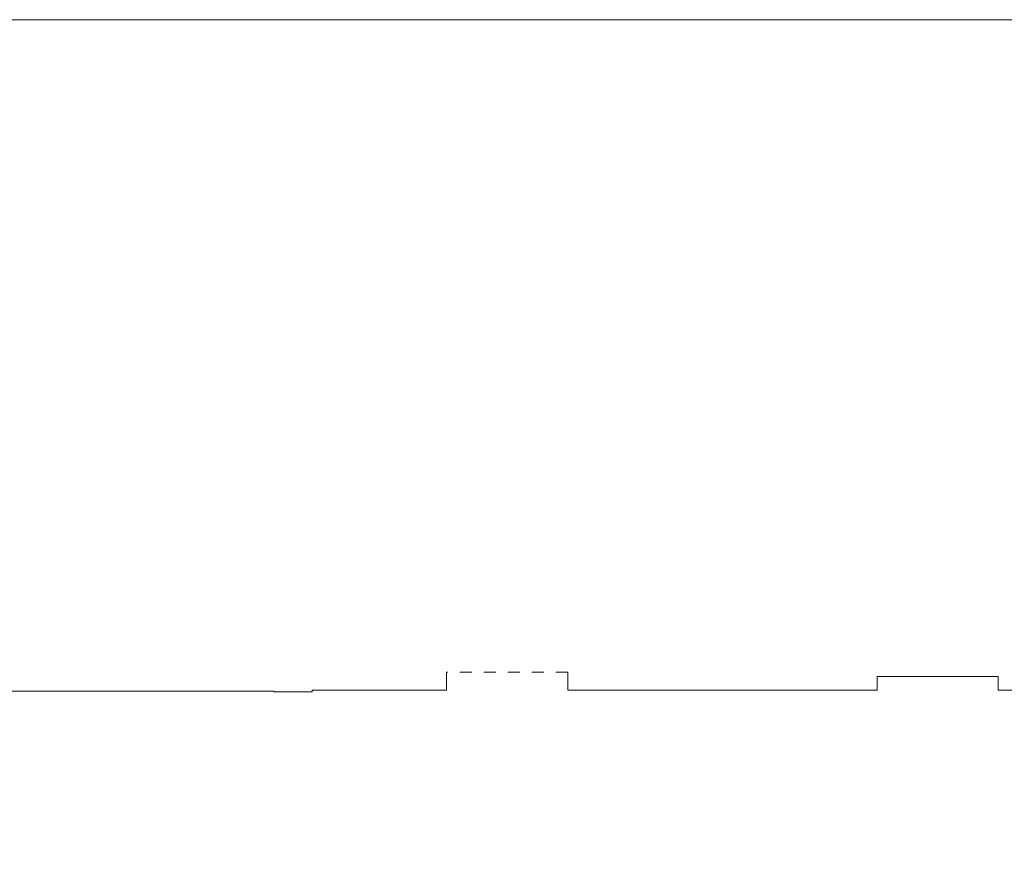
# Model space of a CAD drawing. Header units: metres. Extents: x -3.5 to 65.3, y -10.9 to 16.7.
# Tile 52 of 213: x 30.6 to 38.9, y 6.6 to 13.7. Entities that reach past the tile are written whole.
import ezdxf

# ---------------------------------------------------------------- set-up
doc = ezdxf.new("R2010")
doc.units = ezdxf.units.M
doc.header["$MEASUREMENT"] = 0
doc.linetypes.add('Strichlinie eng', pattern=[0.046, 0.03, -0.016])
doc.layers.add('603 - Struktur.Bodenplatte_ Decke Roh', color=7, linetype='Continuous')
doc.layers.add('650 - Abdeckung.Fußboden Aufbau', color=7, linetype='Continuous')

msp = doc.modelspace()

# ---------------------------------------------------------------- linework, layer by layer
at = {"layer": '603 - Struktur.Bodenplatte_ Decke Roh', "color": 7, "linetype": 'Continuous', "lineweight": 18, "flags": 128}
msp.add_lwpolyline([(62.275, 0.005), (62.275, 13.695), (50.78, 13.695), (50.78, 13.455), (50.78, 13), (50.84, 13), (50.84, 8.585), (49.03, 8.585), (49.03, 8.725), (47.41, 8.725), (47.41, 13), (47.48, 13), (47.48, 13.455), (47.48, 13.695), (14.78, 13.695)], dxfattribs=at)
at = {"layer": '650 - Abdeckung.Fußboden Aufbau', "color": 7, "linetype": 'Continuous', "lineweight": 13, "flags": 128}
for points in [[(34.21, 8.255), (34.21, 8.105), (33.09, 8.105), (33.09, 8.09), (32.77, 8.09), (32.77, 8.095), (28.02, 8.095), (28.02, 8.25)], [(41.43, 8.2205), (41.43, 8.105), (40.29, 8.105), (40.29, 8.09), (39.97, 8.09), (39.97, 8.105), (38.81, 8.105), (38.81, 8.22), (37.8, 8.22), (37.8, 8.105), (35.22, 8.105), (35.22, 8.255)]]:
    msp.add_lwpolyline(points, dxfattribs=at)
at = {"layer": '650 - Abdeckung.Fußboden Aufbau', "color": 7, "linetype": 'Strichlinie eng', "lineweight": 13, "flags": 128}
msp.add_lwpolyline([(35.22, 8.255), (34.21, 8.255)], dxfattribs=at)

doc.saveas('drawing.dxf')
